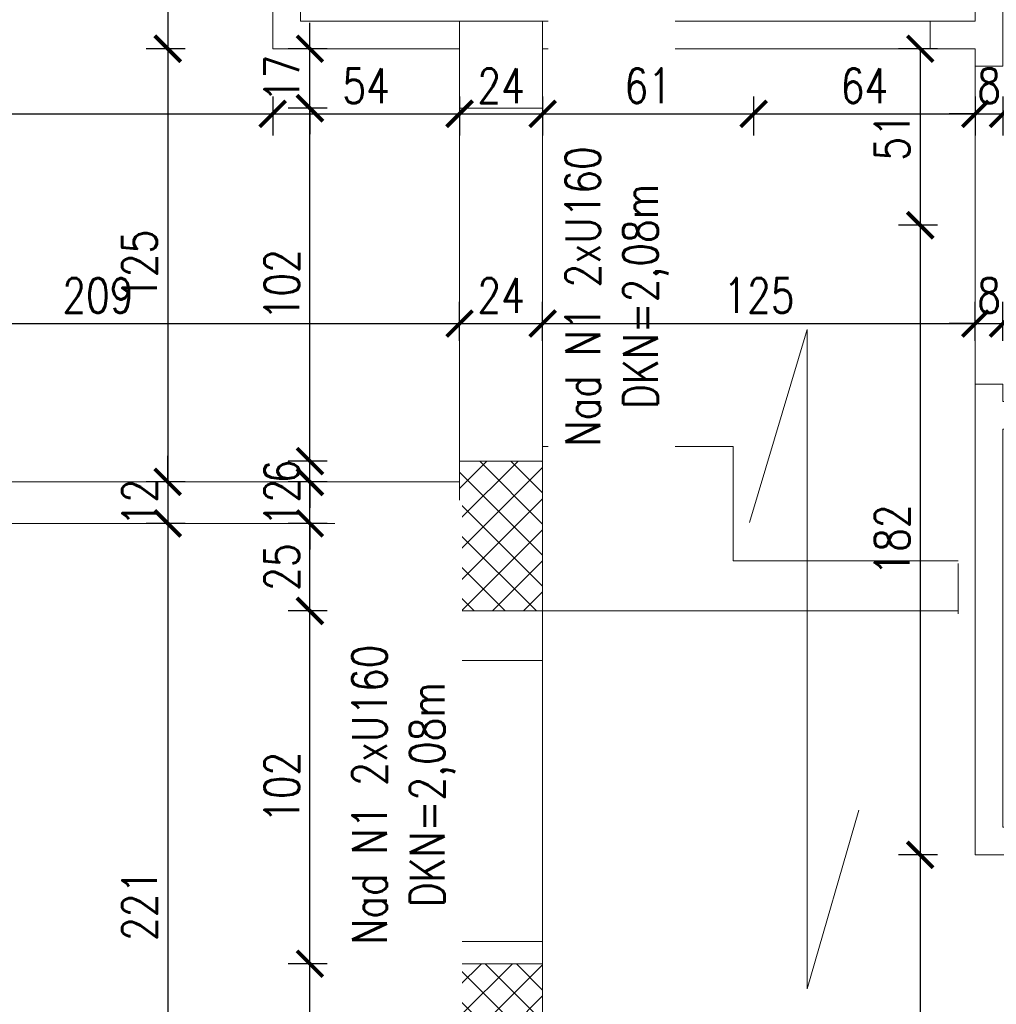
# Model space of a CAD drawing. Header units: millimetres. Extents: x 11984 to 50512, y -26688 to 13952.
# Tile 14 of 85: x 17831 to 18114, y 10915 to 11200. Entities that reach past the tile are written whole.
import ezdxf

# ---------------------------------------------------------------- set-up
doc = ezdxf.new("R2010")
doc.units = ezdxf.units.MM
doc.header["$MEASUREMENT"] = 0
doc.layers.add('e-cad_opisy', color=7, linetype='Continuous')
for name, color, linetype, lineweight in [('e-cad_wymiary', 5, 'Continuous', 9), ('k-kreskowanie', 252, 'Continuous', 9), ('k-widok', 1, 'Continuous', 20), ('k-wyburzenia', 215, 'PNEUMATIC2', 9), ('k-ściany działowe', 2, 'Continuous', 20), ('k-ściany istniejące', 190, 'Continuous', 18)]:
    doc.layers.add(name, color=color, linetype=linetype, lineweight=lineweight)
doc.styles.add('e-cad_1', font='simplex.shx', dxfattribs={"width": 0.8})
doc.linetypes.add('PNEUMATIC2', pattern='A,0.5,-0.25,["//",Standard,S=0.2,R=0,X=-0.1,Y=-0.1],-0.25', length=1)
doc.dimstyles.new('e-cad_1_50_[cm]', dxfattribs={"dimscale": 5, "dimtxt": 2, "dimasz": 1.5, "dimexe": 1.25, "dimexo": 0.625, "dimtad": 1, "dimdec": 0, "dimrnd": 0.1, "dimdsep": 46, "dimtxsty": 'e-cad_1', "dimblk": 'ARCHTICK', "dimcen": 1.5, "dimclrd": 256, "dimclre": 256, "dimclrt": 7, "dimadec": 0, "dimazin": 0, "dimtfac": 1, "dimtdec": 0, "dimtix": 1, "dimtmove": 0, "dimatfit": 0, "dimfxl": 0, "dimarcsym": 0})

# ---------------------------------------------------------------- blocks, each defined once
blk = doc.blocks.new('_ArchTick')
at = {"color": 0, "linetype": 'ByBlock', "const_width": 0.15}
blk.add_lwpolyline([(-0.5, -0.5), (0.5, 0.5)], dxfattribs=at)
blk = doc.blocks.new('*D728')
at = {"layer": 'Defpoints', "color": 0, "ltscale": 2}
for p in [(17958.48, 11112.09), (17958.48, 11072.32), (17749.48, 11066.32)]:
    blk.add_point(p, dxfattribs=at)
at = {"layer": 'e-cad_wymiary', "lineweight": -2}
for p, q in [((17749.48, 11107.09), (17749.48, 11118.34)), ((17958.48, 11107.09), (17958.48, 11118.34)), ((17749.48, 11112.09), (17958.48, 11112.09))]:
    blk.add_line(p, q, dxfattribs=at)
at = {"layer": 'e-cad_wymiary', "lineweight": -2, "ltscale": 2, "xscale": 7.5, "yscale": 7.5, "zscale": 7.5, "rotation": 180}
blk.add_blockref('_ArchTick', (17749.48, 11112.09), dxfattribs=at)
at = {"layer": 'e-cad_wymiary', "lineweight": -2, "ltscale": 2, "xscale": 7.5, "yscale": 7.5, "zscale": 7.5}
blk.add_blockref('_ArchTick', (17958.48, 11112.09), dxfattribs=at)
at = {"layer": 'e-cad_wymiary', "color": 7, "ltscale": 2, "insert": (17853.98, 11120.21), "char_height": 10, "attachment_point": 5, "style": 'e-cad_1'}
blk.add_mtext('209', dxfattribs=at)
blk = doc.blocks.new('*D729')
at = {"layer": 'Defpoints', "color": 0, "ltscale": 2}
for p in [(17982.48, 11112.09), (17958.48, 11072.32), (17982.48, 11072.32)]:
    blk.add_point(p, dxfattribs=at)
at = {"layer": 'e-cad_wymiary', "lineweight": -2}
for p, q in [((17958.48, 11107.09), (17958.48, 11118.34)), ((17982.48, 11107.09), (17982.48, 11118.34)), ((17958.48, 11112.09), (17982.48, 11112.09))]:
    blk.add_line(p, q, dxfattribs=at)
at = {"layer": 'e-cad_wymiary', "lineweight": -2, "ltscale": 2, "xscale": 7.5, "yscale": 7.5, "zscale": 7.5, "rotation": 180}
blk.add_blockref('_ArchTick', (17958.48, 11112.09), dxfattribs=at)
at = {"layer": 'e-cad_wymiary', "lineweight": -2, "ltscale": 2, "xscale": 7.5, "yscale": 7.5, "zscale": 7.5}
blk.add_blockref('_ArchTick', (17982.48, 11112.09), dxfattribs=at)
at = {"layer": 'e-cad_wymiary', "color": 7, "ltscale": 2, "insert": (17970.48, 11120.21), "char_height": 10, "attachment_point": 5, "style": 'e-cad_1'}
blk.add_mtext('24', dxfattribs=at)
blk = doc.blocks.new('*D730')
at = {"layer": 'Defpoints', "color": 0, "ltscale": 2}
for p in [(18107.48, 11112.09), (18107.48, 11094.52), (17982.48, 11072.32)]:
    blk.add_point(p, dxfattribs=at)
at = {"layer": 'e-cad_wymiary', "lineweight": -2}
for p, q in [((17982.48, 11107.09), (17982.48, 11118.34)), ((18107.48, 11107.09), (18107.48, 11118.34)), ((17982.48, 11112.09), (18107.48, 11112.09))]:
    blk.add_line(p, q, dxfattribs=at)
at = {"layer": 'e-cad_wymiary', "lineweight": -2, "ltscale": 2, "xscale": 7.5, "yscale": 7.5, "zscale": 7.5, "rotation": 180}
blk.add_blockref('_ArchTick', (17982.48, 11112.09), dxfattribs=at)
at = {"layer": 'e-cad_wymiary', "lineweight": -2, "ltscale": 2, "xscale": 7.5, "yscale": 7.5, "zscale": 7.5}
blk.add_blockref('_ArchTick', (18107.48, 11112.09), dxfattribs=at)
at = {"layer": 'e-cad_wymiary', "color": 7, "ltscale": 2, "insert": (18044.98, 11120.21), "char_height": 10, "attachment_point": 5, "style": 'e-cad_1'}
blk.add_mtext('125', dxfattribs=at)
blk = doc.blocks.new('*D731')
at = {"layer": 'Defpoints', "color": 0, "ltscale": 2}
for p in [(18115.48, 11112.09), (18107.48, 11094.52), (18115.48, 11094.52)]:
    blk.add_point(p, dxfattribs=at)
at = {"layer": 'e-cad_wymiary', "lineweight": -2}
for p, q in [((18107.48, 11107.09), (18107.48, 11118.34)), ((18115.48, 11107.09), (18115.48, 11118.34)), ((18107.48, 11112.09), (18099.98, 11112.09)), ((18107.48, 11112.09), (18115.48, 11112.09)), ((18115.48, 11112.09), (18122.98, 11112.09))]:
    blk.add_line(p, q, dxfattribs=at)
at = {"layer": 'e-cad_wymiary', "lineweight": -2, "ltscale": 2, "xscale": 7.5, "yscale": 7.5, "zscale": 7.5}
blk.add_blockref('_ArchTick', (18107.48, 11112.09), dxfattribs=at)
at = {"layer": 'e-cad_wymiary', "lineweight": -2, "ltscale": 2, "xscale": 7.5, "yscale": 7.5, "zscale": 7.5, "rotation": 180}
blk.add_blockref('_ArchTick', (18115.48, 11112.09), dxfattribs=at)
at = {"layer": 'e-cad_wymiary', "color": 7, "ltscale": 2, "insert": (18111.48, 11120.21), "char_height": 10, "attachment_point": 5, "style": 'e-cad_1'}
blk.add_mtext('8', dxfattribs=at)
blk = doc.blocks.new('*D732')
at = {"layer": 'Defpoints', "color": 0, "ltscale": 2}
for p in [(18327.48, 11112.09), (18115.48, 11094.52), (18327.48, 11094.52)]:
    blk.add_point(p, dxfattribs=at)
at = {"layer": 'e-cad_wymiary', "lineweight": -2}
for p, q in [((18115.48, 11107.09), (18115.48, 11118.34)), ((18327.48, 11107.09), (18327.48, 11118.34)), ((18115.48, 11112.09), (18327.48, 11112.09))]:
    blk.add_line(p, q, dxfattribs=at)
at = {"layer": 'e-cad_wymiary', "lineweight": -2, "ltscale": 2, "xscale": 7.5, "yscale": 7.5, "zscale": 7.5, "rotation": 180}
blk.add_blockref('_ArchTick', (18115.48, 11112.09), dxfattribs=at)
at = {"layer": 'e-cad_wymiary', "lineweight": -2, "ltscale": 2, "xscale": 7.5, "yscale": 7.5, "zscale": 7.5}
blk.add_blockref('_ArchTick', (18327.48, 11112.09), dxfattribs=at)
at = {"layer": 'e-cad_wymiary', "color": 7, "ltscale": 2, "insert": (18221.48, 11120.21), "char_height": 10, "attachment_point": 5, "style": 'e-cad_1'}
blk.add_mtext('212', dxfattribs=at)
blk = doc.blocks.new('*D749')
at = {"layer": 'Defpoints', "color": 0, "ltscale": 2}
for p in [(17655.48, 11189.4), (17904.48, 11189.4), (17904.48, 11172.71)]:
    blk.add_point(p, dxfattribs=at)
at = {"layer": 'e-cad_wymiary', "lineweight": -2}
for p, q in [((17655.48, 11177.71), (17655.48, 11166.46)), ((17904.48, 11177.71), (17904.48, 11166.46)), ((17655.48, 11172.71), (17904.48, 11172.71))]:
    blk.add_line(p, q, dxfattribs=at)
at = {"layer": 'e-cad_wymiary', "lineweight": -2, "ltscale": 2, "xscale": 7.5, "yscale": 7.5, "zscale": 7.5, "rotation": 180}
blk.add_blockref('_ArchTick', (17655.48, 11172.71), dxfattribs=at)
at = {"layer": 'e-cad_wymiary', "lineweight": -2, "ltscale": 2, "xscale": 7.5, "yscale": 7.5, "zscale": 7.5}
blk.add_blockref('_ArchTick', (17904.48, 11172.71), dxfattribs=at)
at = {"layer": 'e-cad_wymiary', "color": 7, "ltscale": 2, "insert": (17779.98, 11180.83), "char_height": 10, "attachment_point": 5, "style": 'e-cad_1'}
blk.add_mtext('249', dxfattribs=at)
blk = doc.blocks.new('*D750')
at = {"layer": 'Defpoints', "color": 0, "ltscale": 2}
for p in [(17958.48, 11191.52), (17904.48, 11189.4), (17958.48, 11172.71)]:
    blk.add_point(p, dxfattribs=at)
at = {"layer": 'e-cad_wymiary', "lineweight": -2}
for p, q in [((17904.48, 11177.71), (17904.48, 11166.46)), ((17958.48, 11177.71), (17958.48, 11166.46)), ((17904.48, 11172.71), (17958.48, 11172.71))]:
    blk.add_line(p, q, dxfattribs=at)
at = {"layer": 'e-cad_wymiary', "lineweight": -2, "ltscale": 2, "xscale": 7.5, "yscale": 7.5, "zscale": 7.5, "rotation": 180}
blk.add_blockref('_ArchTick', (17904.48, 11172.71), dxfattribs=at)
at = {"layer": 'e-cad_wymiary', "lineweight": -2, "ltscale": 2, "xscale": 7.5, "yscale": 7.5, "zscale": 7.5}
blk.add_blockref('_ArchTick', (17958.48, 11172.71), dxfattribs=at)
at = {"layer": 'e-cad_wymiary', "color": 7, "ltscale": 2, "insert": (17931.48, 11180.83), "char_height": 10, "attachment_point": 5, "style": 'e-cad_1'}
blk.add_mtext('54', dxfattribs=at)
blk = doc.blocks.new('*D751')
at = {"layer": 'Defpoints', "color": 0, "ltscale": 2}
for p in [(17958.48, 11191.52), (17982.48, 11186.92), (17982.48, 11172.71)]:
    blk.add_point(p, dxfattribs=at)
at = {"layer": 'e-cad_wymiary', "lineweight": -2}
for p, q in [((17958.48, 11177.71), (17958.48, 11166.46)), ((17982.48, 11177.71), (17982.48, 11166.46)), ((17958.48, 11172.71), (17982.48, 11172.71))]:
    blk.add_line(p, q, dxfattribs=at)
at = {"layer": 'e-cad_wymiary', "lineweight": -2, "ltscale": 2, "xscale": 7.5, "yscale": 7.5, "zscale": 7.5, "rotation": 180}
blk.add_blockref('_ArchTick', (17958.48, 11172.71), dxfattribs=at)
at = {"layer": 'e-cad_wymiary', "lineweight": -2, "ltscale": 2, "xscale": 7.5, "yscale": 7.5, "zscale": 7.5}
blk.add_blockref('_ArchTick', (17982.48, 11172.71), dxfattribs=at)
at = {"layer": 'e-cad_wymiary', "color": 7, "ltscale": 2, "insert": (17970.48, 11180.83), "char_height": 10, "attachment_point": 5, "style": 'e-cad_1'}
blk.add_mtext('24', dxfattribs=at)
blk = doc.blocks.new('*D752')
at = {"layer": 'Defpoints', "color": 0, "ltscale": 2}
for p in [(18043.44, 11191.52), (17982.48, 11186.92), (18043.44, 11172.71)]:
    blk.add_point(p, dxfattribs=at)
at = {"layer": 'e-cad_wymiary', "lineweight": -2}
for p, q in [((17982.48, 11177.71), (17982.48, 11166.46)), ((18043.44, 11177.71), (18043.44, 11166.46)), ((17982.48, 11172.71), (18043.44, 11172.71))]:
    blk.add_line(p, q, dxfattribs=at)
at = {"layer": 'e-cad_wymiary', "lineweight": -2, "ltscale": 2, "xscale": 7.5, "yscale": 7.5, "zscale": 7.5, "rotation": 180}
blk.add_blockref('_ArchTick', (17982.48, 11172.71), dxfattribs=at)
at = {"layer": 'e-cad_wymiary', "lineweight": -2, "ltscale": 2, "xscale": 7.5, "yscale": 7.5, "zscale": 7.5}
blk.add_blockref('_ArchTick', (18043.44, 11172.71), dxfattribs=at)
at = {"layer": 'e-cad_wymiary', "color": 7, "ltscale": 2, "insert": (18012.96, 11180.83), "char_height": 10, "attachment_point": 5, "style": 'e-cad_1'}
blk.add_mtext('61', dxfattribs=at)
blk = doc.blocks.new('*D753')
at = {"layer": 'Defpoints', "color": 0, "ltscale": 2}
for p in [(18043.44, 11191.52), (18107.48, 11191.52), (18107.48, 11172.71)]:
    blk.add_point(p, dxfattribs=at)
at = {"layer": 'e-cad_wymiary', "lineweight": -2}
for p, q in [((18043.44, 11177.71), (18043.44, 11166.46)), ((18107.48, 11177.71), (18107.48, 11166.46)), ((18043.44, 11172.71), (18107.48, 11172.71))]:
    blk.add_line(p, q, dxfattribs=at)
at = {"layer": 'e-cad_wymiary', "lineweight": -2, "ltscale": 2, "xscale": 7.5, "yscale": 7.5, "zscale": 7.5, "rotation": 180}
blk.add_blockref('_ArchTick', (18043.44, 11172.71), dxfattribs=at)
at = {"layer": 'e-cad_wymiary', "lineweight": -2, "ltscale": 2, "xscale": 7.5, "yscale": 7.5, "zscale": 7.5}
blk.add_blockref('_ArchTick', (18107.48, 11172.71), dxfattribs=at)
at = {"layer": 'e-cad_wymiary', "color": 7, "ltscale": 2, "insert": (18075.46, 11180.83), "char_height": 10, "attachment_point": 5, "style": 'e-cad_1'}
blk.add_mtext('64', dxfattribs=at)
blk = doc.blocks.new('*D754')
at = {"layer": 'Defpoints', "color": 0, "ltscale": 2}
for p in [(18107.48, 11191.52), (18115.48, 11186.52), (18115.48, 11172.71)]:
    blk.add_point(p, dxfattribs=at)
at = {"layer": 'e-cad_wymiary', "lineweight": -2}
for p, q in [((18107.48, 11177.71), (18107.48, 11166.46)), ((18115.48, 11177.71), (18115.48, 11166.46)), ((18107.48, 11172.71), (18099.98, 11172.71)), ((18107.48, 11172.71), (18115.48, 11172.71)), ((18115.48, 11172.71), (18122.98, 11172.71))]:
    blk.add_line(p, q, dxfattribs=at)
at = {"layer": 'e-cad_wymiary', "lineweight": -2, "ltscale": 2, "xscale": 7.5, "yscale": 7.5, "zscale": 7.5}
blk.add_blockref('_ArchTick', (18107.48, 11172.71), dxfattribs=at)
at = {"layer": 'e-cad_wymiary', "lineweight": -2, "ltscale": 2, "xscale": 7.5, "yscale": 7.5, "zscale": 7.5, "rotation": 180}
blk.add_blockref('_ArchTick', (18115.48, 11172.71), dxfattribs=at)
at = {"layer": 'e-cad_wymiary', "color": 7, "ltscale": 2, "insert": (18111.48, 11180.83), "char_height": 10, "attachment_point": 5, "style": 'e-cad_1'}
blk.add_mtext('8', dxfattribs=at)
blk = doc.blocks.new('*D755')
at = {"layer": 'Defpoints', "color": 0, "ltscale": 2}
for p in [(17904.48, 11323.52), (17874.15, 11191.52), (17904.48, 11191.52)]:
    blk.add_point(p, dxfattribs=at)
at = {"layer": 'e-cad_wymiary', "lineweight": -2}
for p, q in [((17879.15, 11323.52), (17867.9, 11323.52)), ((17874.15, 11323.52), (17874.15, 11191.52)), ((17879.15, 11191.52), (17867.9, 11191.52))]:
    blk.add_line(p, q, dxfattribs=at)
at = {"layer": 'e-cad_wymiary', "lineweight": -2, "ltscale": 2, "xscale": 7.5, "yscale": 7.5, "zscale": 7.5}
for p, rotation in [((17874.15, 11323.52), 90), ((17874.15, 11191.52), 270)]:
    blk.add_blockref('_ArchTick', p, dxfattribs=dict(at, rotation=rotation))
at = {"layer": 'e-cad_wymiary', "color": 7, "ltscale": 2, "insert": (17866.03, 11257.52), "char_height": 10, "attachment_point": 5, "rotation": 90, "style": 'e-cad_1'}
blk.add_mtext('132', dxfattribs=at)
blk = doc.blocks.new('*D756')
at = {"layer": 'Defpoints', "color": 0, "ltscale": 2}
for p in [(17904.48, 11191.52), (17874.15, 11066.32), (17910.26, 11066.32)]:
    blk.add_point(p, dxfattribs=at)
at = {"layer": 'e-cad_wymiary', "lineweight": -2}
for p, q in [((17879.15, 11191.52), (17867.9, 11191.52)), ((17874.15, 11191.52), (17874.15, 11066.32)), ((17879.15, 11066.32), (17867.9, 11066.32))]:
    blk.add_line(p, q, dxfattribs=at)
at = {"layer": 'e-cad_wymiary', "lineweight": -2, "ltscale": 2, "xscale": 7.5, "yscale": 7.5, "zscale": 7.5}
for p, rotation in [((17874.15, 11191.52), 90), ((17874.15, 11066.32), 270)]:
    blk.add_blockref('_ArchTick', p, dxfattribs=dict(at, rotation=rotation))
at = {"layer": 'e-cad_wymiary', "color": 7, "ltscale": 2, "insert": (17866.03, 11128.92), "char_height": 10, "attachment_point": 5, "rotation": 90, "style": 'e-cad_1'}
blk.add_mtext('125', dxfattribs=at)
blk = doc.blocks.new('*D757')
at = {"layer": 'Defpoints', "color": 0, "ltscale": 2}
for p in [(17910.26, 11066.32), (17874.15, 11054.32), (17910.26, 11054.32)]:
    blk.add_point(p, dxfattribs=at)
at = {"layer": 'e-cad_wymiary', "lineweight": -2}
for p, q in [((17874.15, 11066.32), (17874.15, 11073.82)), ((17879.15, 11066.32), (17867.9, 11066.32)), ((17874.15, 11066.32), (17874.15, 11054.32)), ((17879.15, 11054.32), (17867.9, 11054.32)), ((17874.15, 11054.32), (17874.15, 11046.82))]:
    blk.add_line(p, q, dxfattribs=at)
at = {"layer": 'e-cad_wymiary', "lineweight": -2, "ltscale": 2, "xscale": 7.5, "yscale": 7.5, "zscale": 7.5}
for p, rotation in [((17874.15, 11066.32), 270), ((17874.15, 11054.32), 90)]:
    blk.add_blockref('_ArchTick', p, dxfattribs=dict(at, rotation=rotation))
at = {"layer": 'e-cad_wymiary', "color": 7, "ltscale": 2, "insert": (17866.03, 11060.32), "char_height": 10, "attachment_point": 5, "rotation": 90, "style": 'e-cad_1'}
blk.add_mtext('12', dxfattribs=at)
blk = doc.blocks.new('*D758')
at = {"layer": 'Defpoints', "color": 0, "ltscale": 2}
for p in [(17910.26, 11054.32), (17874.15, 10833.52), (17910.26, 10833.52)]:
    blk.add_point(p, dxfattribs=at)
at = {"layer": 'e-cad_wymiary', "lineweight": -2}
for p, q in [((17879.15, 11054.32), (17867.9, 11054.32)), ((17874.15, 11054.32), (17874.15, 10833.52)), ((17879.15, 10833.52), (17867.9, 10833.52))]:
    blk.add_line(p, q, dxfattribs=at)
at = {"layer": 'e-cad_wymiary', "lineweight": -2, "ltscale": 2, "xscale": 7.5, "yscale": 7.5, "zscale": 7.5}
for p, rotation in [((17874.15, 11054.32), 90), ((17874.15, 10833.52), 270)]:
    blk.add_blockref('_ArchTick', p, dxfattribs=dict(at, rotation=rotation))
at = {"layer": 'e-cad_wymiary', "color": 7, "ltscale": 2, "insert": (17866.03, 10943.92), "char_height": 10, "attachment_point": 5, "rotation": 90, "style": 'e-cad_1'}
blk.add_mtext('221', dxfattribs=at)
blk = doc.blocks.new('*D768')
at = {"layer": 'Defpoints', "color": 0, "ltscale": 2}
for p in [(17915.24, 10927.02), (17958.48, 10927.02), (17958.48, 10833.52)]:
    blk.add_point(p, dxfattribs=at)
at = {"layer": 'e-cad_wymiary', "lineweight": -2}
for p, q in [((17920.24, 10927.02), (17908.99, 10927.02)), ((17915.24, 10833.52), (17915.24, 10927.02)), ((17920.24, 10833.52), (17908.99, 10833.52))]:
    blk.add_line(p, q, dxfattribs=at)
at = {"layer": 'e-cad_wymiary', "lineweight": -2, "ltscale": 2, "xscale": 7.5, "yscale": 7.5, "zscale": 7.5}
for p, rotation in [((17915.24, 10927.02), 90), ((17915.24, 10833.52), 270)]:
    blk.add_blockref('_ArchTick', p, dxfattribs=dict(at, rotation=rotation))
at = {"layer": 'e-cad_wymiary', "color": 7, "ltscale": 2, "insert": (17907.11, 10880.27), "char_height": 10, "attachment_point": 5, "rotation": 90, "style": 'e-cad_1'}
blk.add_mtext('94', dxfattribs=at)
blk = doc.blocks.new('*D769')
at = {"layer": 'Defpoints', "color": 0, "ltscale": 2}
for p in [(17915.24, 11029.02), (17958.48, 11029.02), (17958.48, 10927.02)]:
    blk.add_point(p, dxfattribs=at)
at = {"layer": 'e-cad_wymiary', "lineweight": -2}
for p, q in [((17920.24, 11029.02), (17908.99, 11029.02)), ((17915.24, 10927.02), (17915.24, 11029.02)), ((17920.24, 10927.02), (17908.99, 10927.02))]:
    blk.add_line(p, q, dxfattribs=at)
at = {"layer": 'e-cad_wymiary', "lineweight": -2, "ltscale": 2, "xscale": 7.5, "yscale": 7.5, "zscale": 7.5}
for p, rotation in [((17915.24, 11029.02), 90), ((17915.24, 10927.02), 270)]:
    blk.add_blockref('_ArchTick', p, dxfattribs=dict(at, rotation=rotation))
at = {"layer": 'e-cad_wymiary', "color": 7, "ltscale": 2, "insert": (17907.11, 10978.02), "char_height": 10, "attachment_point": 5, "rotation": 90, "style": 'e-cad_1'}
blk.add_mtext('102', dxfattribs=at)
blk = doc.blocks.new('*D770')
at = {"layer": 'Defpoints', "color": 0, "ltscale": 2}
for p in [(17915.24, 11054.32), (17958.48, 11054.32), (17958.48, 11029.02)]:
    blk.add_point(p, dxfattribs=at)
at = {"layer": 'e-cad_wymiary', "lineweight": -2}
for p, q in [((17920.24, 11054.32), (17908.99, 11054.32)), ((17915.24, 11029.02), (17915.24, 11054.32)), ((17920.24, 11029.02), (17908.99, 11029.02))]:
    blk.add_line(p, q, dxfattribs=at)
at = {"layer": 'e-cad_wymiary', "lineweight": -2, "ltscale": 2, "xscale": 7.5, "yscale": 7.5, "zscale": 7.5}
for p, rotation in [((17915.24, 11054.32), 90), ((17915.24, 11029.02), 270)]:
    blk.add_blockref('_ArchTick', p, dxfattribs=dict(at, rotation=rotation))
at = {"layer": 'e-cad_wymiary', "color": 7, "ltscale": 2, "insert": (17907.11, 11041.67), "char_height": 10, "attachment_point": 5, "rotation": 90, "style": 'e-cad_1'}
blk.add_mtext('25', dxfattribs=at)
blk = doc.blocks.new('*D771')
at = {"layer": 'Defpoints', "color": 0, "ltscale": 2}
for p in [(17915.24, 11066.32), (17958.48, 11066.32), (17958.48, 11054.32)]:
    blk.add_point(p, dxfattribs=at)
at = {"layer": 'e-cad_wymiary', "lineweight": -2}
for p, q in [((17915.24, 11066.32), (17915.24, 11073.82)), ((17920.24, 11066.32), (17908.99, 11066.32)), ((17915.24, 11054.32), (17915.24, 11066.32)), ((17920.24, 11054.32), (17908.99, 11054.32)), ((17915.24, 11054.32), (17915.24, 11046.82))]:
    blk.add_line(p, q, dxfattribs=at)
at = {"layer": 'e-cad_wymiary', "lineweight": -2, "ltscale": 2, "xscale": 7.5, "yscale": 7.5, "zscale": 7.5}
for p, rotation in [((17915.24, 11066.32), 270), ((17915.24, 11054.32), 90)]:
    blk.add_blockref('_ArchTick', p, dxfattribs=dict(at, rotation=rotation))
at = {"layer": 'e-cad_wymiary', "color": 7, "ltscale": 2, "insert": (17907.11, 11060.32), "char_height": 10, "attachment_point": 5, "rotation": 90, "style": 'e-cad_1'}
blk.add_mtext('12', dxfattribs=at)
blk = doc.blocks.new('*D772')
at = {"layer": 'Defpoints', "color": 0, "ltscale": 2}
for p in [(17915.24, 11072.32), (17958.48, 11072.32), (17958.48, 11066.32)]:
    blk.add_point(p, dxfattribs=at)
at = {"layer": 'e-cad_wymiary', "lineweight": -2}
for p, q in [((17915.24, 11072.32), (17915.24, 11079.82)), ((17920.24, 11072.32), (17908.99, 11072.32)), ((17915.24, 11066.32), (17915.24, 11072.32)), ((17920.24, 11066.32), (17908.99, 11066.32)), ((17915.24, 11066.32), (17915.24, 11058.82))]:
    blk.add_line(p, q, dxfattribs=at)
at = {"layer": 'e-cad_wymiary', "lineweight": -2, "ltscale": 2, "xscale": 7.5, "yscale": 7.5, "zscale": 7.5}
for p, rotation in [((17915.24, 11072.32), 270), ((17915.24, 11066.32), 90)]:
    blk.add_blockref('_ArchTick', p, dxfattribs=dict(at, rotation=rotation))
at = {"layer": 'e-cad_wymiary', "color": 7, "ltscale": 2, "insert": (17907.11, 11069.32), "char_height": 10, "attachment_point": 5, "rotation": 90, "style": 'e-cad_1'}
blk.add_mtext('6', dxfattribs=at)
blk = doc.blocks.new('*D773')
at = {"layer": 'Defpoints', "color": 0, "ltscale": 2}
for p in [(17915.24, 11174.32), (17958.48, 11174.32), (17958.48, 11072.32)]:
    blk.add_point(p, dxfattribs=at)
at = {"layer": 'e-cad_wymiary', "lineweight": -2}
for p, q in [((17920.24, 11174.32), (17908.99, 11174.32)), ((17915.24, 11072.32), (17915.24, 11174.32)), ((17920.24, 11072.32), (17908.99, 11072.32))]:
    blk.add_line(p, q, dxfattribs=at)
at = {"layer": 'e-cad_wymiary', "lineweight": -2, "ltscale": 2, "xscale": 7.5, "yscale": 7.5, "zscale": 7.5}
for p, rotation in [((17915.24, 11174.32), 90), ((17915.24, 11072.32), 270)]:
    blk.add_blockref('_ArchTick', p, dxfattribs=dict(at, rotation=rotation))
at = {"layer": 'e-cad_wymiary', "color": 7, "ltscale": 2, "insert": (17907.11, 11123.32), "char_height": 10, "attachment_point": 5, "rotation": 90, "style": 'e-cad_1'}
blk.add_mtext('102', dxfattribs=at)
blk = doc.blocks.new('*D774')
at = {"layer": 'Defpoints', "color": 0, "ltscale": 2}
for p in [(17915.24, 11191.52), (17925.65, 11191.52), (17958.48, 11174.32)]:
    blk.add_point(p, dxfattribs=at)
at = {"layer": 'e-cad_wymiary', "lineweight": -2}
for p, q in [((17915.24, 11191.52), (17915.24, 11199.02)), ((17920.24, 11191.52), (17908.99, 11191.52)), ((17915.24, 11174.32), (17915.24, 11191.52)), ((17920.24, 11174.32), (17908.99, 11174.32)), ((17915.24, 11174.32), (17915.24, 11166.82))]:
    blk.add_line(p, q, dxfattribs=at)
at = {"layer": 'e-cad_wymiary', "lineweight": -2, "ltscale": 2, "xscale": 7.5, "yscale": 7.5, "zscale": 7.5}
for p, rotation in [((17915.24, 11191.52), 270), ((17915.24, 11174.32), 90)]:
    blk.add_blockref('_ArchTick', p, dxfattribs=dict(at, rotation=rotation))
at = {"layer": 'e-cad_wymiary', "color": 7, "ltscale": 2, "insert": (17907.11, 11182.92), "char_height": 10, "attachment_point": 5, "rotation": 90, "style": 'e-cad_1'}
blk.add_mtext('17', dxfattribs=at)
blk = doc.blocks.new('*D776')
at = {"layer": 'Defpoints', "color": 0, "ltscale": 2}
for p in [(17982.48, 11303.52), (18010.85, 11199.52), (18016.66, 11199.52)]:
    blk.add_point(p, dxfattribs=at)
at = {"layer": 'e-cad_wymiary', "lineweight": -2}
for p, q in [((18005.85, 11303.52), (18017.1, 11303.52)), ((18010.85, 11303.52), (18010.85, 11199.52)), ((18013.54, 11199.52), (18004.6, 11199.52))]:
    blk.add_line(p, q, dxfattribs=at)
at = {"layer": 'e-cad_wymiary', "lineweight": -2, "ltscale": 2, "xscale": 7.5, "yscale": 7.5, "zscale": 7.5}
for p, rotation in [((18010.85, 11303.52), 90), ((18010.85, 11199.52), 270)]:
    blk.add_blockref('_ArchTick', p, dxfattribs=dict(at, rotation=rotation))
at = {"layer": 'e-cad_wymiary', "color": 7, "ltscale": 2, "insert": (18002.72, 11251.52), "char_height": 10, "attachment_point": 5, "rotation": 90, "style": 'e-cad_1'}
blk.add_mtext('104', dxfattribs=at)
blk = doc.blocks.new('*D783')
at = {"layer": 'Defpoints', "color": 0, "ltscale": 2}
for p in [(18107.48, 11191.52), (18091.57, 11140.52), (18107.48, 11140.52)]:
    blk.add_point(p, dxfattribs=at)
at = {"layer": 'e-cad_wymiary', "lineweight": -2}
for p, q in [((18096.57, 11191.52), (18085.32, 11191.52)), ((18091.57, 11191.52), (18091.57, 11140.52)), ((18096.57, 11140.52), (18085.32, 11140.52))]:
    blk.add_line(p, q, dxfattribs=at)
at = {"layer": 'e-cad_wymiary', "lineweight": -2, "ltscale": 2, "xscale": 7.5, "yscale": 7.5, "zscale": 7.5}
for p, rotation in [((18091.57, 11191.52), 90), ((18091.57, 11140.52), 270)]:
    blk.add_blockref('_ArchTick', p, dxfattribs=dict(at, rotation=rotation))
at = {"layer": 'e-cad_wymiary', "color": 7, "ltscale": 2, "insert": (18083.44, 11166.02), "char_height": 10, "attachment_point": 5, "rotation": 90, "style": 'e-cad_1'}
blk.add_mtext('51', dxfattribs=at)
blk = doc.blocks.new('*D784')
at = {"layer": 'Defpoints', "color": 0, "ltscale": 2}
for p in [(18107.48, 11140.52), (18091.57, 10958.52), (18107.48, 10958.52)]:
    blk.add_point(p, dxfattribs=at)
at = {"layer": 'e-cad_wymiary', "lineweight": -2}
for p, q in [((18096.57, 11140.52), (18085.32, 11140.52)), ((18091.57, 11140.52), (18091.57, 10958.52)), ((18096.57, 10958.52), (18085.32, 10958.52))]:
    blk.add_line(p, q, dxfattribs=at)
at = {"layer": 'e-cad_wymiary', "lineweight": -2, "ltscale": 2, "xscale": 7.5, "yscale": 7.5, "zscale": 7.5}
for p, rotation in [((18091.57, 11140.52), 90), ((18091.57, 10958.52), 270)]:
    blk.add_blockref('_ArchTick', p, dxfattribs=dict(at, rotation=rotation))
at = {"layer": 'e-cad_wymiary', "color": 7, "ltscale": 2, "insert": (18083.44, 11049.52), "char_height": 10, "attachment_point": 5, "rotation": 90, "style": 'e-cad_1'}
blk.add_mtext('182', dxfattribs=at)
blk = doc.blocks.new('*D785')
at = {"layer": 'Defpoints', "color": 0, "ltscale": 2}
for p in [(18107.48, 10958.52), (18091.57, 10833.52), (18107.48, 10833.52)]:
    blk.add_point(p, dxfattribs=at)
at = {"layer": 'e-cad_wymiary', "lineweight": -2}
for p, q in [((18096.57, 10958.52), (18085.32, 10958.52)), ((18091.57, 10958.52), (18091.57, 10833.52)), ((18096.57, 10833.52), (18085.32, 10833.52))]:
    blk.add_line(p, q, dxfattribs=at)
at = {"layer": 'e-cad_wymiary', "lineweight": -2, "ltscale": 2, "xscale": 7.5, "yscale": 7.5, "zscale": 7.5}
for p, rotation in [((18091.57, 10958.52), 90), ((18091.57, 10833.52), 270)]:
    blk.add_blockref('_ArchTick', p, dxfattribs=dict(at, rotation=rotation))
at = {"layer": 'e-cad_wymiary', "color": 7, "ltscale": 2, "insert": (18083.44, 10896.02), "char_height": 10, "attachment_point": 5, "rotation": 90, "style": 'e-cad_1'}
blk.add_mtext('125', dxfattribs=at)

msp = doc.modelspace()

# ---------------------------------------------------------------- hatches: boundary and pattern name
at = {"layer": 'k-kreskowanie'}
h = msp.add_hatch(dxfattribs=at)
h.set_pattern_fill('ANSI37', color=256, scale=2, style=0)
h.set_pattern_definition([(45, (20560.6375, -11648.78), (-4.490128, 4.490128), []), (135, (20560.6375, -11648.78), (-4.490128, -4.490128), [])])
h.paths.add_polyline_path([(20114.55, 10359.34), (20114.55, 10402.52), (20124.71, 10402.52), (20124.71, 10552.38), (20150.11, 10552.38), (20150.11, 10402.52), (20562.44, 10402.52), (20562.44, 10522.75), (20605.62, 10522.75), (20605.62, 9739.58), (20562.44, 9739.58), (20497.32, 9739.58), (20497.32, 9782.76), (20562.44, 9782.76), (20562.44, 10359.34)])
h.paths.add_polyline_path([(20114.55, 10791.99), (20114.55, 10834.32), (20124.71, 10834.32), (20562.44, 10834.32), (20562.44, 11331.32), (20481.16, 11331.32), (20481.16, 11374.5), (20605.62, 11374.5), (20605.62, 10677.69), (20562.44, 10677.69), (20562.44, 10791.99), (20150.11, 10791.99), (20150.11, 10654.38), (20124.71, 10654.38), (20124.71, 10791.99)])
h.paths.add_polyline_path([(20200.91, 10806.38), (20221.23, 10806.38), (20221.23, 10819.93), (20200.91, 10819.93)], flags=16)
h.paths.add_polyline_path([(20161.97, 10806.38), (20180.59, 10806.38), (20180.59, 10819.93), (20161.97, 10819.93)], flags=16)
h.paths.add_polyline_path([(17610.48, 10686.04), (17610.48, 11090.05), (17655.48, 11090.05), (17655.48, 10833.52), (17958.48, 10833.52), (17958.48, 10927.02), (17982.48, 10927.02), (17982.48, 10833.52), (17989.48, 10833.52), (17989.48, 10794.52), (17655.48, 10794.52), (17655.48, 10686.04)])
h.paths.add_polyline_path([(19732.71, 10791.99), (19732.71, 10834.32), (19849.55, 10834.32), (19849.55, 11374.5), (19973.16, 11374.5), (19973.16, 11331.32), (19892.73, 11331.32), (19892.73, 10834.32), (19914.74, 10834.32), (19914.74, 10791.99), (19901.86, 10791.99), (19901.86, 10816.54), (19826.86, 10816.54), (19826.86, 10791.99)])
h.paths.add_polyline_path([(17610.48, 10284.84), (17610.48, 10539.8), (17655.48, 10539.8), (17655.48, 10402.52), (17782.87, 10402.52), (18091.48, 10402.52), (18091.48, 10422.52), (18117.52, 10422.52), (18117.52, 10402.52), (18140.01, 10402.52), (18140.01, 10359.34), (17655.48, 10359.34), (17655.48, 10284.84)])
h.paths.add_polyline_path([(18902.97, 10359.34), (18902.97, 10402.52), (19002.88, 10402.52), (19002.88, 10017.29), (19096.01, 10017.29), (19096.01, 9992.74), (19002.88, 9992.74), (19002.88, 9907.76), (18977.48, 9907.76), (18977.48, 10359.34)])
h.paths.add_polyline_path([(18594.48, 10791.99), (18594.48, 10834.32), (18602.48, 10834.32), (18602.48, 10862.32), (18647.48, 10862.32), (18647.48, 10834.32), (18848.79, 10834.32), (18848.79, 10791.99), (18789.52, 10791.99), (18789.52, 10566.78), (18775.52, 10566.78), (18775.52, 10791.99)])
h.paths.add_polyline_path([(19218.09, 9992.74), (19218.09, 10017.29), (19228.09, 10017.29), (19228.09, 10402.52), (19359.65, 10402.52), (19359.65, 10359.34), (19265.65, 10359.34), (19265.65, 10281.34), (19252.65, 10281.34), (19252.65, 9907.76), (19228.09, 9907.76), (19228.09, 9992.74)])
h.paths.add_polyline_path([(19616.95, 10359.34), (19616.95, 10402.52), (20014.65, 10402.52), (20014.65, 10359.34), (19936.21, 10359.34), (19936.21, 10281.34), (19897.81, 10281.34), (19897.81, 10359.34)])
h.paths.add_polyline_path([(19909.81, 10293.34), (19924.21, 10293.34), (19924.21, 10314.34), (19909.81, 10314.34)], flags=16)
h.paths.add_polyline_path([(19909.81, 10326.34), (19924.21, 10326.34), (19924.21, 10347.34), (19909.81, 10347.34)], flags=16)
h.paths.add_polyline_path([(17610.48, 9739.58), (17610.48, 10131.59), (17655.48, 10131.59), (17655.48, 9782.76), (17712.07, 9782.76), (17712.07, 9739.58)])
h.paths.add_polyline_path([(18273.77, 10794.52), (18273.77, 10833.52), (18327.48, 10833.52), (18327.48, 10849.32), (18368.48, 10849.32), (18368.48, 10834.32), (18504.48, 10834.32), (18504.48, 10801.99), (18491.48, 10801.99), (18491.48, 10793.99), (18471.52, 10793.99), (18471.52, 10731.52), (18454.52, 10731.52), (18454.52, 10794.52)])
h.paths.add_polyline_path([(18230.01, 10359.34), (18230.01, 10402.52), (18601.48, 10402.52), (18601.48, 10359.34)])
h.paths.add_polyline_path([(19366.95, 10791.99), (19366.95, 10834.32), (19577.77, 10834.32), (19577.77, 10791.99)])
h.paths.add_polyline_path([(19003.73, 10791.99), (19003.73, 10834.32), (19212.01, 10834.32), (19212.01, 10791.99)])
h.paths.add_polyline_path([(20128.1, 11331.32), (20128.1, 11374.5), (20326.22, 11374.5), (20326.22, 11331.32)])
h.paths.add_polyline_path([(19851.31, 9739.58), (19851.31, 9782.76), (19897.81, 9782.76), (19897.81, 9812.76), (19923.21, 9812.76), (19923.21, 9782.76), (19957.43, 9782.76), (19957.43, 9739.58)])
h.paths.add_polyline_path([(18908.12, 9739.58), (18908.12, 9782.76), (19038.06, 9782.76), (19038.06, 9739.58)])
h.paths.add_polyline_path([(19181.06, 9739.58), (19181.06, 9782.76), (19311, 9782.76), (19311, 9739.58), (19194.23, 9739.58)])
h.paths.add_polyline_path([(18703.48, 10359.34), (18703.48, 10402.52), (18812.38, 10402.52), (18812.38, 10359.34)])
h.paths.add_polyline_path([(18091.48, 10774.52), (18091.48, 10833.52), (18167.48, 10833.52), (18167.48, 10794.52), (18117.52, 10794.52), (18117.52, 10774.52)])
h.paths.add_polyline_path([(18262.12, 9739.58), (18262.12, 9782.76), (18358.5, 9782.76), (18358.5, 9739.58)])
h.paths.add_polyline_path([(19459.55, 10359.34), (19459.55, 10402.52), (19514.95, 10402.52), (19514.95, 10359.34)])
h.paths.add_polyline_path([(17862.07, 9739.58), (17862.07, 9782.76), (17912.3, 9782.76), (17912.3, 9739.58)])
h.paths.add_polyline_path([(18454.52, 10604.52), (18454.52, 10731.52), (18471.52, 10731.52), (18471.52, 10604.52)])
h.paths.add_polyline_path([(18708.31, 9739.58), (18708.31, 9782.76), (18758.12, 9782.76), (18758.12, 9739.58)])
h.paths.add_polyline_path([(18508.5, 9739.58), (18508.5, 9782.76), (18558.31, 9782.76), (18558.31, 9739.58)])
h.paths.add_polyline_path([(18062.3, 9739.58), (18062.3, 9782.76), (18112.12, 9782.76), (18112.12, 9739.58)])
h.paths.add_polyline_path([(19461, 9739.58), (19461, 9782.76), (19506.58, 9782.76), (19506.58, 9739.58)])
h.paths.add_polyline_path([(20107.43, 9739.58), (20107.43, 9782.76), (20152.58, 9782.76), (20152.58, 9739.58)])
h.paths.add_polyline_path([(19656.58, 9739.58), (19656.58, 9782.76), (19701.31, 9782.76), (19701.31, 9739.58)])
h.paths.add_polyline_path([(20302.58, 9739.58), (20302.58, 9782.76), (20347.32, 9782.76), (20347.32, 9739.58)])
h.paths.add_polyline_path([(17958.48, 11029.02), (17958.48, 11072.32), (17982.48, 11072.32), (17982.48, 11051.92), (17982.48, 11029.02)])
h.paths.add_polyline_path([(20146.39, 10448.92), (20128.44, 10448.92), (20128.44, 10463.92), (20146.39, 10463.92)], flags=24)
h.paths.add_polyline_path([(20177.06, 10389.91), (20177.06, 10371.96), (20162.06, 10371.96), (20162.06, 10389.91)], flags=24)
h.paths.add_polyline_path([(20515.52, 10389.91), (20515.52, 10371.96), (20500.52, 10371.96), (20500.52, 10389.91)], flags=24)
h.paths.add_polyline_path([(20177.06, 10822.13), (20177.06, 10804.18), (20162.06, 10804.18), (20162.06, 10822.13)], flags=24)
h.paths.add_polyline_path([(20515.52, 10822.13), (20515.52, 10804.18), (20500.52, 10804.18), (20500.52, 10822.13)], flags=24)
h.paths.add_polyline_path([(17979.65, 10866.66), (17961.31, 10866.66), (17961.31, 10881.66), (17979.65, 10881.66)], flags=24)
h.paths.add_polyline_path([(17873.53, 10822.81), (17873.53, 10805.24), (17858.53, 10805.24), (17858.53, 10822.81)], flags=24)
h.paths.add_polyline_path([(18999.16, 10109.31), (18981.2, 10109.31), (18981.2, 10124.31), (18999.16, 10124.31)], flags=24)
h.paths.add_polyline_path([(18999.16, 10283.57), (18981.2, 10283.57), (18981.2, 10298.57), (18999.16, 10298.57)], flags=24)
h.paths.add_polyline_path([(18933.97, 10389.91), (18933.97, 10371.96), (18918.97, 10371.96), (18918.97, 10389.91)], flags=24)
h.paths.add_polyline_path([(19060.03, 10013.99), (19060.03, 9996.04), (19045.03, 9996.04), (19045.03, 10013.99)], flags=24)
h.paths.add_polyline_path([(18999.16, 10304.98), (18981.2, 10304.98), (18981.2, 10319.98), (18999.16, 10319.98)], flags=24)
h.paths.add_polyline_path([(19345.09, 10389.91), (19345.09, 10371.96), (19330.09, 10371.96), (19330.09, 10389.91)], flags=24)
h.paths.add_polyline_path([(19249.35, 10109.31), (19231.39, 10109.31), (19231.39, 10124.31), (19249.35, 10124.31)], flags=24)
h.paths.add_polyline_path([(19255.85, 10283.57), (19237.89, 10283.57), (19237.89, 10298.57), (19255.85, 10298.57)], flags=24)
h.paths.add_polyline_path([(19255.85, 10304.98), (19237.89, 10304.98), (19237.89, 10319.98), (19255.85, 10319.98)], flags=24)
h.paths.add_polyline_path([(19772.76, 10389.91), (19772.76, 10371.96), (19757.76, 10371.96), (19757.76, 10389.91)], flags=24)
h.paths.add_polyline_path([(19957.55, 10389.91), (19957.55, 10371.96), (19942.55, 10371.96), (19942.55, 10389.91)], flags=24)
h.paths.add_polyline_path([(19925.98, 10304.98), (19908.03, 10304.98), (19908.03, 10319.98), (19925.98, 10319.98)], flags=24)
h.paths.add_polyline_path([(18297.75, 10822.81), (18297.75, 10805.24), (18282.75, 10805.24), (18282.75, 10822.81)], flags=24)
h.paths.add_polyline_path([(18554.65, 10389.91), (18554.65, 10371.96), (18539.65, 10371.96), (18539.65, 10389.91)], flags=24)
h.paths.add_polyline_path([(18471.23, 10652.29), (18454.81, 10652.29), (18454.81, 10667.29), (18471.23, 10667.29)], flags=24)
h.paths.add_polyline_path([(19898.77, 10243.02), (19664.82, 10243.02), (19664.82, 10296.6), (19898.77, 10296.6)], flags=9)
h.paths.add_polyline_path([(20146.39, 10652.29), (20128.44, 10652.29), (20128.44, 10667.29), (20146.39, 10667.29)], flags=9)
h.paths.add_polyline_path([(17873.53, 10412.6), (17873.53, 10395.03), (17858.53, 10395.03), (17858.53, 10412.6)], flags=9)
h.paths.add_polyline_path([(20127.85, 10730.09), (20111.42, 10730.09), (20111.42, 10745.09), (20127.85, 10745.09)], flags=9)
h.paths.add_polyline_path([(18790.93, 10652.29), (18774.12, 10652.29), (18774.12, 10667.29), (18790.93, 10667.29)], flags=9)
h.paths.add_polyline_path([(17991.15, 10866.66), (17980.81, 10866.66), (17980.81, 10881.66), (17991.15, 10881.66)], flags=9)

# ---------------------------------------------------------------- linework, layer by layer
at = {"layer": 'k-widok'}
for p, q in [((17992.48, 11199.52), (18094.39, 11199.52)), ((17992.48, 11191.52), (18094.4, 11191.52)), ((18107.48, 11186.52), (18107.48, 11094.52)), ((17958.48, 10933.44), (17958.48, 11014.66)), ((17982.48, 10933.44), (17982.48, 11014.66))]:
    msp.add_line(p, q, dxfattribs=at)
msp.add_lwpolyline([(18042.21, 11054.6), (18058.94, 11110.37), (18058.94, 10919.77), (18073.83, 10971.41)], dxfattribs=at)
at = {"layer": 'k-wyburzenia', "ltscale": 25}
for p, q in [((17958.48, 11174.32), (17958.48, 11072.32)), ((17982.48, 11174.32), (17982.48, 11072.32)), ((18037.48, 11076.52), (17982.48, 11076.52)), ((18037.48, 11043.52), (18037.48, 11076.52)), ((18037.48, 11043.52), (18037.48, 11043.52))]:
    msp.add_line(p, q, dxfattribs=at)
for points in [[(18102.5, 11043.52), (18037.48, 11043.52)], [(18102.5, 11028.22), (18102.5, 11042.72)], [(17958.48, 11029.02), (17958.48, 11014.66), (17982.48, 11014.66), (17982.48, 11029.02)], [(17982.48, 11029.02), (18102.5, 11029.02)], [(17958.48, 10927.02), (17958.48, 10933.44), (17982.48, 10933.44), (17982.48, 10927.02)]]:
    msp.add_lwpolyline(points, dxfattribs=at)
at = {"layer": 'k-ściany działowe'}
for points in [[(17904.48, 11323.52), (17904.48, 11191.52), (17958.48, 11191.52), (17958.48, 11199.52), (17912.48, 11199.52), (17912.48, 11323.52), (17904.48, 11323.52)], [(18107.48, 11323.52), (18107.48, 11199.52), (18094.4, 11199.52), (18094.4, 11191.52), (18107.48, 11191.52), (18107.48, 11186.52), (18115.48, 11186.52), (18115.48, 11323.52), (18107.48, 11323.52)], [(18327.48, 11089.52), (18115.48, 11089.52), (18115.48, 11094.52), (18107.48, 11094.52), (18107.48, 10958.52), (18174.93, 10958.52), (18174.93, 10966.52), (18115.48, 10966.52), (18115.48, 11081.52), (18327.48, 11081.52), (18327.48, 11089.52)], [(17958.48, 11066.32), (17800.48, 11066.32), (17800.48, 11054.32), (17805.48, 11054.32), (17805.48, 10946.52), (17800.48, 10946.52), (17800.48, 10938.52), (17805.48, 10938.52), (17805.48, 10833.52), (17817.48, 10833.52), (17817.48, 11054.32), (17958.48, 11054.32), (17958.48, 11066.32)]]:
    msp.add_lwpolyline(points, dxfattribs=at)
msp.add_lwpolyline([(17992.48, 11191.52), (17982.4, 11191.52), (17982.4, 11199.52), (17992.48, 11199.52)], close=True, dxfattribs=at)
at = {"layer": 'k-ściany istniejące'}
for p, q in [((17982.48, 11199.52), (17958.48, 11199.52)), ((17958.48, 11174.32), (17982.48, 11174.32)), ((17958.48, 11072.32), (17982.48, 11072.32)), ((17982.48, 11071.98), (17982.48, 11051.92))]:
    msp.add_line(p, q, dxfattribs=at)
for points in [[(17958.48, 11199.52), (17958.48, 11174.32)], [(17982.48, 11174.32), (17982.48, 11199.52)], [(17958.48, 11072.32), (17958.48, 11029.02)], [(17982.48, 11051.92), (17982.48, 11072.32)], [(17982.48, 11029.02), (17982.48, 11051.92)], [(17958.48, 11029.02), (17982.48, 11029.02)], [(17958.48, 10927.02), (17958.48, 10833.52)], [(17958.48, 10927.02), (17982.48, 10927.02)], [(17982.48, 10833.52), (17982.48, 10927.02)]]:
    msp.add_lwpolyline(points, dxfattribs=at)

# ---------------------------------------------------------------- dimensions: what is measured, and where the dimension line sits
at = {"layer": 'e-cad_wymiary'}
for base, p1, p2, picture, middle in [((17874.15, 11191.52), (17904.48, 11323.52), (17904.48, 11191.52), '*D755', (17866.03, 11257.52)), ((18091.57, 11140.52), (18107.48, 11191.52), (18107.48, 11140.52), '*D783', (18083.44, 11166.02))]:
    dim = msp.add_linear_dim(base=base, p1=p1, p2=p2, angle=90, dimstyle='e-cad_1_50_[cm]', dxfattribs=at)
    dim.commit()
    dim.dimension.update_dxf_attribs({"geometry": picture, "text_midpoint": middle})
for base, p1, p2, picture, middle in [((18010.85, 11199.52), (17982.48, 11303.52), (18016.66, 11199.52), '*D776', (18002.72, 11251.52)), ((17915.24, 11191.52), (17958.48, 11174.32), (17925.65, 11191.52), '*D774', (17907.11, 11182.92)), ((17874.15, 11066.32), (17904.48, 11191.52), (17910.26, 11066.32), '*D756', (17866.03, 11128.92)), ((17915.24, 11174.32), (17958.48, 11072.32), (17958.48, 11174.32), '*D773', (17907.11, 11123.32)), ((18091.57, 10958.52), (18107.48, 11140.52), (18107.48, 10958.52), '*D784', (18083.44, 11049.52)), ((17915.24, 11072.32), (17958.48, 11066.32), (17958.48, 11072.32), '*D772', (17907.11, 11069.32)), ((17874.15, 11054.32), (17910.26, 11066.32), (17910.26, 11054.32), '*D757', (17866.03, 11060.32)), ((17915.24, 11066.32), (17958.48, 11054.32), (17958.48, 11066.32), '*D771', (17907.11, 11060.32)), ((17874.15, 10833.52), (17910.26, 11054.32), (17910.26, 10833.52), '*D758', (17866.03, 10943.92)), ((18091.57, 10833.52), (18107.48, 10958.52), (18107.48, 10833.52), '*D785', (18083.44, 10896.02))]:
    dim = msp.add_linear_dim(base=base, p1=p1, p2=p2, angle=90, dimstyle='e-cad_1_50_[cm]', override={"dimtmove": 1}, dxfattribs=at)
    dim.commit()
    dim.dimension.update_dxf_attribs({"geometry": picture, "text_midpoint": middle})
for base, p1, p2, picture, middle in [((17958.48, 11172.71), (17904.48, 11189.4), (17958.48, 11191.52), '*D750', (17931.48, 11180.83)), ((17982.48, 11172.71), (17958.48, 11191.52), (17982.48, 11186.92), '*D751', (17970.48, 11180.83)), ((18107.48, 11172.71), (18043.44, 11191.52), (18107.48, 11191.52), '*D753', (18075.46, 11180.83)), ((18115.48, 11172.71), (18107.48, 11191.52), (18115.48, 11186.52), '*D754', (18111.48, 11180.83)), ((17958.48, 11112.09), (17749.48, 11066.32), (17958.48, 11072.32), '*D728', (17853.98, 11120.21)), ((17982.48, 11112.09), (17958.48, 11072.32), (17982.48, 11072.32), '*D729', (17970.48, 11120.21)), ((18115.48, 11112.09), (18107.48, 11094.52), (18115.48, 11094.52), '*D731', (18111.48, 11120.21)), ((18327.48, 11112.09), (18115.48, 11094.52), (18327.48, 11094.52), '*D732', (18221.48, 11120.21))]:
    dim = msp.add_linear_dim(base=base, p1=p1, p2=p2, dimstyle='e-cad_1_50_[cm]', override={"dimtmove": 1}, dxfattribs=at)
    dim.commit()
    dim.dimension.update_dxf_attribs({"geometry": picture, "text_midpoint": middle})
dim = msp.add_linear_dim(base=(17904.48, 11172.71), p1=(17655.48, 11189.4), p2=(17904.48, 11189.4), dimstyle='e-cad_1_50_[cm]', dxfattribs=at)
dim.commit()
dim.dimension.update_dxf_attribs({"geometry": '*D749', "text_midpoint": (17779.98, 11180.83)})

# ---------------------------------------------------------------- next in the draw order: texts
at = {"layer": 'e-cad_opisy', "linetype": 'Continuous', "char_height": 10, "attachment_point": 2, "rotation": 90, "style": 'e-cad_1', "bg_fill": 2}
for insert, width in [((17989.08, 11119.94), 161.7732), ((17927.48, 10975.91), 160.2008)]:
    msp.add_mtext('Nad N1 2xU160\\PDKN=2,08m', dxfattribs=dict(at, insert=insert, width=width))

# ---------------------------------------------------------------- next in the draw order: dimensions: what is measured, and where the dimension line sits
at = {"layer": 'e-cad_wymiary'}
for base, p1, p2, picture, middle in [((18043.44, 11172.71), (17982.48, 11186.92), (18043.44, 11191.52), '*D752', (18012.96, 11180.83)), ((18107.48, 11112.09), (17982.48, 11072.32), (18107.48, 11094.52), '*D730', (18044.98, 11120.21))]:
    dim = msp.add_linear_dim(base=base, p1=p1, p2=p2, dimstyle='e-cad_1_50_[cm]', override={"dimtmove": 1}, dxfattribs=at)
    dim.commit()
    dim.dimension.update_dxf_attribs({"geometry": picture, "text_midpoint": middle})
for base, p1, p2, picture, middle in [((17915.24, 11054.32), (17958.48, 11029.02), (17958.48, 11054.32), '*D770', (17907.11, 11041.67)), ((17915.24, 11029.02), (17958.48, 10927.02), (17958.48, 11029.02), '*D769', (17907.11, 10978.02))]:
    dim = msp.add_linear_dim(base=base, p1=p1, p2=p2, angle=90, dimstyle='e-cad_1_50_[cm]', override={"dimtmove": 1}, dxfattribs=at)
    dim.commit()
    dim.dimension.update_dxf_attribs({"geometry": picture, "text_midpoint": middle})
dim = msp.add_linear_dim(base=(17915.2391, 10927.0162), p1=(17958.4804, 10833.5229), p2=(17958.4804, 10927.0162), angle=90, dimstyle='e-cad_1_50_[cm]', dxfattribs=at)
dim.commit()
dim.dimension.update_dxf_attribs({"geometry": '*D768', "text_midpoint": (17907.1141, 10880.2696)})

doc.saveas('drawing.dxf')
